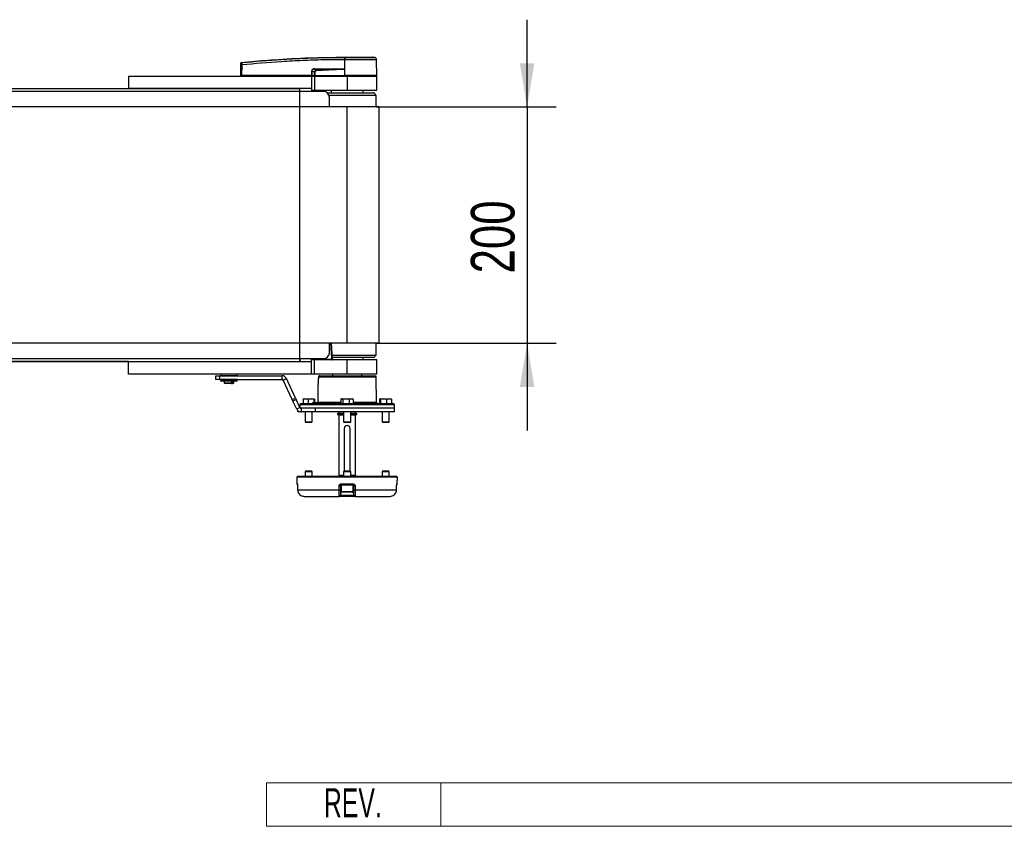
# Model space of a CAD drawing. Header units: millimetres. Extents: x 0 to 420, y 0 to 297.
# Tile 5 of 15: x 198 to 266, y 66 to 122. Entities that reach past the tile are written whole.
import ezdxf
from ezdxf.enums import TextEntityAlignment as Align

# ---------------------------------------------------------------- set-up
doc = ezdxf.new("R2010")
doc.units = ezdxf.units.MM
doc.layers.add('CARTIGLIO', color=140, linetype='Continuous')
doc.layers.add('QUOTE', color=174, linetype='Continuous')
doc.styles.add('SLDTEXTSTYLE0', font='TXT', dxfattribs={"width": 0.638298})
doc.styles.add('SLDTEXTSTYLE3', font='TXT', dxfattribs={"width": 0.75})
doc.dimstyles.new('SLDDIMSTYLE1', dxfattribs={"dimtxt": 3, "dimasz": 3, "dimexe": 0, "dimexo": 0.0625, "dimgap": 0.75, "dimtad": 1, "dimlfac": 12.292419, "dimrnd": 1e-09, "dimzin": 12, "dimdsep": 46, "dimtxsty": 'SLDTEXTSTYLE3', "dimsah": 1, "dimcen": 0.09, "dimadec": 0, "dimazin": 3, "dimtfac": 1, "dimtdec": 3, "dimtmove": 0, "dimatfit": 0, "dimfxl": 0, "dimfrac": 2, "dimtolj": 1, "dimtzin": 12, "dimarcsym": 0})

# ---------------------------------------------------------------- blocks, each defined once
blk = doc.blocks.new('SW_NOTE_0_27')
at = {"layer": 'CARTIGLIO', "color": 0, "insert": (2.34, 2.578), "char_height": 2, "attachment_point": 2, "style": 'SLDTEXTSTYLE0'}
blk.add_mtext('REV.', dxfattribs=at)
blk = doc.blocks.new('Cartiglio ALUSIC')
at = {"color": 161, "linetype": 'Continuous', "lineweight": 18}
for p, q in [((113.971, 150.999), (113.971, 153.999)), ((113.971, 153.999), (313.621, 153.999)), ((125.971, 153.999), (125.971, 150.999)), ((113.971, 150.999), (313.621, 150.999))]:
    blk.add_line(p, q, dxfattribs=at)
at = {"layer": 'CARTIGLIO', "color": 140}
blk.add_blockref('SW_NOTE_0_27', (117.568, 151.037), dxfattribs=at)
at = {"layer": 'CARTIGLIO', "color": 140, "style": 'SLDTEXTSTYLE0', "width": 0.638298}
for tag, height, p in [('AUTOATTR1', 3.5, (223.449, 133.7)), ('AUTOATTR2', 3.5, (221.929, 127.422)), ('AUTOATTR11', 3.5, (222.862, 121.411)), ('AUTOATTR8', 4, (219.244, 110.003)), ('AUTOATTR9', 4, (218.122, 100.423)), ('AUTOATTR0', 4, (249.033, 100.312))]:
    blk.add_attdef(tag, text='', height=height, dxfattribs=at).set_placement(p, align=Align.TOP_CENTER)
at = {"layer": 'CARTIGLIO', "color": 140}
for tag in ['AUTOATTR13', 'AUTOATTR12', 'AUTOATTR10', 'AUTOATTR7', 'AUTOATTR6', 'AUTOATTR5', 'AUTOATTR4', 'AUTOATTR3']:
    blk.add_attdef(tag, (0, 0), '', height=4, dxfattribs=at)
blk = doc.blocks.new('_D_2')
at = {"layer": 'QUOTE'}
for p, q in [((233.106, 115.683), (233.106, 121.683)), ((222.721, 115.683), (235.106, 115.683)), ((233.106, 115.683), (233.106, 99.413)), ((222.721, 99.413), (235.106, 99.413)), ((233.106, 99.413), (233.106, 93.413))]:
    blk.add_line(p, q, dxfattribs=at)
for points in [[(233.106, 115.683), (233.606, 118.683), (232.606, 118.683)], [(233.106, 99.413), (232.606, 96.413), (233.606, 96.413)]]:
    blk.add_solid(points, dxfattribs=at)
at = {"layer": 'QUOTE', "insert": (229.239, 104.223), "char_height": 3, "attachment_point": 1, "rotation": 90, "style": 'SLDTEXTSTYLE3'}
blk.add_mtext('200', dxfattribs=at)

msp = doc.modelspace()

# ---------------------------------------------------------------- linework, layer by layer
at = {"color": 7, "linetype": 'Continuous', "lineweight": 25}
for p, q in [((213.46521, 118.7395), (213.46515, 118.7395)), ((220.55061, 118.92814), (220.53741, 118.92814)), ((220.55061, 118.92814), (220.54981, 117.83871)), ((220.55073, 119.09965), (220.55084, 119.09965)), ((222.5991, 119.08846), (222.4576, 119.09965)), ((222.75408, 117.83871), (222.74457, 118.92809)), ((213.39943, 117.83871), (213.40578, 118.56714)), ((213.46539, 118.56714), (213.45904, 117.83871)), ((218.28446, 117.83871), (218.28574, 118.1671)), ((218.30095, 118.1671), (218.29966, 117.83871)), ((218.47256, 118.07789), (218.30095, 118.1671)), ((218.46329, 118.2792), (218.60632, 118.20485)), ((220.37239, 118.2792), (218.46329, 118.2792)), ((218.46434, 118.30023), (220.37343, 118.30023)), ((220.54548, 118.29044), (220.54552, 118.28593)), ((220.54552, 118.28593), (220.54942, 117.83871)), ((205.67073, 117.79803), (205.67073, 116.94385)), ((205.67073, 117.79803), (218.28013, 117.79803)), ((213.39943, 117.83871), (213.45904, 117.83871)), ((213.43904, 117.83871), (213.43975, 117.79803)), ((218.28446, 117.83871), (213.45904, 117.83871)), ((213.46204, 117.83871), (213.4621, 117.79803)), ((218.28013, 117.79803), (218.28013, 116.94385)), ((218.28013, 117.79803), (218.48351, 117.79803)), ((218.29966, 117.83871), (218.28446, 117.83871)), ((218.28765, 117.83871), (218.28771, 117.79803)), ((218.29966, 117.83871), (218.48103, 117.83871)), ((218.32776, 117.83871), (218.32826, 117.79803)), ((218.48351, 117.79803), (218.48351, 116.82182)), ((218.48351, 117.79803), (220.72066, 117.79803)), ((218.48726, 117.83871), (220.54942, 117.83871)), ((218.50002, 117.83871), (218.50031, 117.79803)), ((220.54981, 117.83871), (220.54942, 117.83871)), ((222.75408, 117.83871), (220.54981, 117.83871)), ((220.55147, 117.83871), (220.5515, 117.79803)), ((220.72066, 117.79803), (220.72066, 116.82182)), ((220.72066, 117.79803), (222.75443, 117.79803)), ((222.71376, 117.79803), (222.71447, 117.83871)), ((222.75443, 116.82182), (222.75443, 117.79803)), ((219.09364, 116.74047), (59.64578, 116.74047)), ((73.06868, 116.94385), (205.67073, 116.94385)), ((218.28013, 116.94385), (205.67073, 116.94385)), ((217.46662, 116.74047), (217.46662, 116.94385)), ((218.28013, 116.94385), (218.28013, 116.82182)), ((218.28013, 116.82182), (218.48351, 116.82182)), ((218.48351, 116.82182), (220.72066, 116.82182)), ((219.33769, 116.65912), (222.51038, 116.65912)), ((219.62242, 116.82182), (219.62242, 116.65912)), ((220.72066, 116.82182), (222.75443, 116.82182)), ((221.8189, 116.65912), (221.8189, 116.82182)), ((219.46644, 116.49642), (222.71376, 116.49642)), ((219.50039, 115.68291), (219.50039, 116.33372)), ((222.72115, 115.68291), (222.71376, 116.49642)), ((220.72066, 115.68291), (58.01876, 115.68291)), ((220.72066, 99.41272), (220.72066, 115.68291)), ((222.91713, 115.68291), (220.72066, 115.68291)), ((222.91713, 99.41272), (222.91713, 115.68291)), ((220.72066, 99.41272), (58.01876, 99.41272)), ((219.50039, 98.76191), (219.50039, 99.41272)), ((219.71186, 98.31722), (219.64195, 99.41272)), ((222.91713, 99.41272), (220.72066, 99.41272)), ((222.71376, 98.59921), (222.72115, 99.41272)), ((59.64578, 98.35516), (219.09364, 98.35516)), ((217.46662, 98.35516), (217.46662, 98.15178)), ((218.21695, 98.33889), (217.46662, 98.33889)), ((218.21532, 98.34773), (218.21558, 98.35516)), ((218.25599, 98.31519), (218.25669, 98.35516)), ((218.25647, 98.30824), (218.25681, 98.30635)), ((218.28013, 98.15178), (218.28013, 98.2738)), ((218.48351, 98.2738), (218.28013, 98.2738)), ((218.29736, 98.35516), (218.29666, 98.31519)), ((218.29666, 98.31519), (218.29666, 98.2738)), ((218.29666, 98.31519), (219.66967, 98.31519)), ((218.48351, 97.29759), (218.48351, 98.2738)), ((220.72066, 98.2738), (218.48351, 98.2738)), ((219.66967, 98.31519), (219.66967, 98.2738)), ((219.68812, 98.59921), (222.71376, 98.59921)), ((222.51038, 98.43651), (219.70202, 98.43651)), ((220.72066, 97.29759), (220.72066, 98.2738)), ((222.75443, 98.2738), (220.72066, 98.2738)), ((221.8189, 98.2738), (221.8189, 98.43651)), ((222.75443, 97.29759), (222.75443, 98.2738)), ((205.67073, 98.15178), (73.06868, 98.15178)), ((205.67073, 97.29759), (205.67073, 98.15178)), ((205.67073, 98.15178), (218.28013, 98.15178)), ((218.28013, 97.29759), (218.28013, 98.15178)), ((218.28013, 97.29759), (205.67073, 97.29759)), ((208.80106, 97.29759), (208.80106, 97.29556)), ((209.45101, 97.29556), (209.45101, 97.29759)), ((211.69373, 96.93151), (211.69373, 97.17557)), ((211.69373, 97.17557), (211.93778, 97.17557)), ((211.93778, 96.93151), (211.69373, 96.93151)), ((211.93778, 97.17557), (211.93778, 96.93151)), ((211.93778, 97.17557), (216.24545, 97.17557)), ((211.93778, 96.93151), (216.24545, 96.93151)), ((212.03264, 97.28217), (212.02816, 97.19676)), ((212.02816, 97.19676), (213.14901, 97.19676)), ((212.02816, 96.91032), (212.03264, 96.82491)), ((213.14901, 96.91032), (212.02816, 96.91032)), ((212.04166, 97.28217), (212.03264, 97.28217)), ((213.14454, 97.28217), (212.04166, 97.28217)), ((212.05324, 97.17963), (212.04441, 97.17963)), ((212.04441, 96.92745), (213.13276, 96.92745)), ((213.13276, 97.17963), (212.05324, 97.17963)), ((212.09235, 97.17963), (212.09235, 97.17557)), ((212.09235, 96.93151), (212.09235, 96.92745)), ((213.08483, 97.17557), (213.08483, 97.17963)), ((213.08483, 96.92745), (213.08483, 96.93151)), ((213.14901, 97.19676), (213.14454, 97.28217)), ((213.14454, 96.82491), (213.14901, 96.91032)), ((216.24545, 96.93151), (216.24545, 97.17557)), ((216.31918, 96.88454), (216.54037, 96.98768)), ((217.16862, 95.6404), (216.54037, 96.98768)), ((218.48351, 97.29759), (218.28013, 97.29759)), ((220.72066, 97.29759), (218.48351, 97.29759)), ((218.73965, 97.07925), (218.73934, 97.07935)), ((222.71706, 97.07925), (218.73965, 97.07925)), ((218.83752, 97.17517), (222.61945, 97.17517)), ((219.70377, 97.29759), (219.70377, 97.17517)), ((222.75443, 97.29759), (220.72066, 97.29759)), ((221.73754, 97.17517), (221.73754, 97.29759)), ((222.74708, 95.35934), (222.71706, 97.07925)), ((212.03264, 96.82491), (213.14454, 96.82491)), ((212.05764, 96.80949), (212.04889, 96.80949)), ((213.12829, 96.80949), (212.05764, 96.80949)), ((212.26318, 96.80949), (212.26318, 96.68339)), ((212.26318, 96.68339), (212.30386, 96.64272)), ((212.26318, 96.68339), (212.78157, 96.68339)), ((212.75243, 96.64272), (212.30386, 96.64272)), ((212.78157, 96.68339), (212.75243, 96.64272)), ((212.75243, 96.64272), (212.82146, 96.64272)), ((212.85059, 96.80542), (212.78157, 96.80542)), ((212.78157, 96.68339), (212.78157, 96.80542)), ((212.82146, 96.64272), (212.85059, 96.68339)), ((212.87332, 96.64272), (212.82146, 96.64272)), ((212.85059, 96.80542), (212.85059, 96.68339)), ((212.85059, 96.68339), (212.91399, 96.68339)), ((212.87332, 96.64272), (212.91399, 96.68339)), ((212.91399, 96.68339), (212.91399, 96.80949)), ((216.94743, 95.53726), (216.31918, 96.88454)), ((218.7153, 96.56575), (218.69424, 95.35934)), ((218.7167, 96.56575), (218.7153, 96.56575)), ((218.73265, 96.72561), (218.73236, 96.7257)), ((216.94743, 95.53726), (217.16862, 95.6404)), ((217.21507, 95.54078), (216.99389, 95.43764)), ((217.16862, 95.6404), (217.21507, 95.54078)), ((217.47424, 94.98499), (217.21507, 95.54078)), ((217.86978, 95.58883), (217.68892, 95.56768)), ((217.68892, 95.56768), (217.68892, 95.26342)), ((217.70129, 95.58883), (217.7006, 95.58858)), ((217.70197, 95.58883), (217.86978, 95.58883)), ((218.05065, 95.56768), (217.86978, 95.58883)), ((217.86978, 95.58883), (218.24457, 95.58883)), ((218.24457, 95.58883), (218.05065, 95.56768)), ((218.05065, 95.56768), (218.05065, 95.26342)), ((218.43849, 95.56768), (218.24457, 95.58883)), ((218.24457, 95.58883), (218.45154, 95.58883)), ((218.43849, 95.56768), (218.43849, 95.3041)), ((218.4529, 95.58858), (218.45222, 95.58883)), ((218.46459, 95.56768), (218.46459, 95.3041)), ((220.29606, 95.56768), (220.29606, 95.26342)), ((220.34519, 95.58883), (220.32511, 95.58152)), ((220.34519, 95.58883), (220.36425, 95.58883)), ((220.36425, 95.58883), (220.64475, 95.58883)), ((220.64475, 95.58883), (220.43245, 95.56768)), ((220.43245, 95.56768), (220.43245, 95.26342)), ((220.85704, 95.56768), (220.64475, 95.58883)), ((220.64475, 95.58883), (221.00115, 95.58883)), ((221.00115, 95.58883), (220.85704, 95.56768)), ((220.85704, 95.56768), (220.85704, 95.26342)), ((221.14525, 95.56768), (221.00115, 95.58883)), ((221.00115, 95.58883), (221.09612, 95.58883)), ((221.11621, 95.58152), (221.09612, 95.58883)), ((221.14525, 95.56768), (221.14525, 95.26342)), ((222.95924, 95.56768), (223.12719, 95.58883)), ((222.95924, 95.56768), (222.95924, 95.26342)), ((222.9891, 95.58883), (222.98419, 95.58704)), ((222.99394, 95.58883), (223.23131, 95.58883)), ((223.23131, 95.58883), (223.02865, 95.56768)), ((223.02865, 95.56768), (223.02865, 95.26342)), ((223.43397, 95.56768), (223.23131, 95.58883)), ((223.23131, 95.58883), (223.60193, 95.58883)), ((223.60193, 95.58883), (223.43397, 95.56768)), ((223.43397, 95.56768), (223.43397, 95.26342)), ((223.76989, 95.56768), (223.60193, 95.58883)), ((223.60193, 95.58883), (223.74003, 95.58883)), ((223.74494, 95.58704), (223.74003, 95.58883)), ((223.76989, 95.56768), (223.76989, 95.26342)), ((216.99389, 95.43764), (216.94743, 95.53726)), ((217.25305, 94.88185), (216.99389, 95.43764)), ((217.47424, 94.98499), (217.25305, 94.88185)), ((217.47063, 95.1675), (217.46768, 94.99905)), ((223.97069, 95.1675), (217.47063, 95.1675)), ((217.54797, 94.93802), (217.53594, 94.93802)), ((217.54797, 94.93802), (217.54797, 94.69397)), ((218.52226, 94.93802), (217.54797, 94.93802)), ((217.56823, 95.26342), (223.87308, 95.26342)), ((218.33802, 95.3041), (218.33731, 95.26342)), ((218.34531, 95.3041), (218.33802, 95.3041)), ((218.34531, 95.3041), (218.34481, 95.26342)), ((218.41999, 95.3041), (218.34531, 95.3041)), ((218.41999, 95.3041), (218.41949, 95.26342)), ((218.44726, 95.3041), (218.41999, 95.3041)), ((218.44726, 95.3041), (218.44754, 95.26342)), ((218.64243, 95.3041), (218.44726, 95.3041)), ((223.9747, 94.93802), (218.52037, 94.93802)), ((218.52226, 94.93802), (218.52226, 94.69397)), ((223.9747, 94.93802), (218.52226, 94.93802)), ((218.65036, 95.3041), (218.64965, 95.26342)), ((218.65666, 95.3041), (218.65613, 95.26342)), ((218.69424, 95.35934), (220.29606, 95.35934)), ((218.71654, 95.3041), (218.71583, 95.26342)), ((218.72384, 95.3041), (218.71654, 95.3041)), ((218.72384, 95.3041), (218.72333, 95.26342)), ((218.74919, 95.3041), (218.72384, 95.3041)), ((218.74919, 95.3041), (218.74869, 95.26342)), ((218.78978, 95.3041), (218.74919, 95.3041)), ((218.78978, 95.3041), (218.79043, 95.26342)), ((218.8464, 95.3041), (218.78978, 95.3041)), ((218.8464, 95.3041), (218.84705, 95.26342)), ((218.84834, 95.3041), (218.8464, 95.3041)), ((218.84905, 95.26342), (218.84834, 95.3041)), ((219.23357, 95.26342), (219.23286, 95.3041)), ((221.14525, 95.35934), (222.74708, 95.35934)), ((223.9747, 94.93802), (223.97069, 95.1675)), ((223.9747, 94.69397), (223.9747, 94.93802)), ((217.31725, 94.69397), (217.31725, 94.79287)), ((217.3986, 94.69397), (217.31725, 94.69397)), ((217.3986, 94.73339), (217.3986, 94.69397)), ((217.54797, 94.69397), (217.3986, 94.69397)), ((218.52226, 94.69397), (217.54797, 94.69397)), ((217.8327, 94.69397), (217.8327, 94.01062)), ((218.3208, 94.01062), (218.3208, 94.69397)), ((223.9747, 94.69397), (218.52226, 94.69397)), ((220.05165, 94.58047), (220.05165, 94.49912)), ((220.4766, 94.58047), (220.05165, 94.58047)), ((220.4766, 94.49912), (220.05165, 94.49912)), ((220.1512, 94.69397), (220.1512, 94.58047)), ((220.1512, 94.49099), (220.1512, 90.34209)), ((220.1512, 94.49099), (220.4766, 94.49099)), ((220.17561, 94.49912), (220.17561, 94.49099)), ((220.4766, 94.69397), (220.4766, 94.01062)), ((220.96471, 94.01062), (220.96471, 94.69397)), ((221.38967, 94.58047), (220.96471, 94.58047)), ((221.38967, 94.49912), (220.96471, 94.49912)), ((220.96471, 94.49099), (221.29011, 94.49099)), ((221.26571, 94.49099), (221.26571, 94.49912)), ((221.29011, 94.58047), (221.29011, 94.69397)), ((221.29011, 90.34209), (221.29011, 94.49099)), ((221.38967, 94.49912), (221.38967, 94.58047)), ((223.12051, 94.69397), (223.12051, 94.01062)), ((223.60862, 94.01062), (223.60862, 94.69397)), ((217.8327, 94.01062), (217.88151, 93.96181)), ((217.8327, 94.01062), (218.3208, 94.01062)), ((218.27199, 93.96181), (217.88151, 93.96181)), ((218.27199, 93.96181), (218.3208, 94.01062)), ((220.4766, 94.01062), (220.52542, 93.96181)), ((220.4766, 94.01062), (220.96471, 94.01062)), ((220.51728, 93.55545), (220.51728, 90.70817)), ((220.53533, 93.96181), (220.52542, 93.96181)), ((220.9159, 93.96181), (220.53533, 93.96181)), ((220.9159, 93.96181), (220.96471, 94.01062)), ((220.92404, 90.70817), (220.92404, 93.55545)), ((223.12051, 94.01062), (223.16932, 93.96181)), ((223.12051, 94.01062), (223.60862, 94.01062)), ((223.17184, 93.96181), (223.16932, 93.96181)), ((223.55981, 93.96181), (223.17184, 93.96181)), ((223.55981, 93.96181), (223.60862, 94.01062)), ((217.2636, 90.21966), (217.26786, 89.73085)), ((217.2636, 90.21966), (224.17772, 90.21966)), ((217.30392, 90.26034), (217.30392, 90.21966)), ((217.30392, 90.26034), (224.1374, 90.26034)), ((217.88151, 90.62642), (217.8327, 90.57761)), ((217.8327, 90.57761), (217.8327, 90.26034)), ((218.30523, 90.57761), (217.8327, 90.57761)), ((217.88151, 90.62642), (218.25954, 90.62642)), ((218.25954, 90.62642), (218.27199, 90.62642)), ((218.3208, 90.57761), (218.27199, 90.62642)), ((218.3208, 90.57761), (218.30523, 90.57761)), ((218.3208, 90.26034), (218.3208, 90.57761)), ((220.1512, 90.34209), (220.15406, 90.26034)), ((220.1512, 90.34209), (220.4766, 90.34209)), ((220.52542, 90.62642), (220.4766, 90.57761)), ((220.4766, 90.57761), (220.4766, 90.26034)), ((220.96471, 90.57761), (220.4766, 90.57761)), ((220.52542, 90.62642), (220.91201, 90.62642)), ((220.91201, 90.62642), (220.9159, 90.62642)), ((220.96471, 90.57761), (220.9159, 90.62642)), ((220.96471, 90.26034), (220.96471, 90.57761)), ((220.96471, 90.34209), (221.29011, 90.34209)), ((221.28726, 90.26034), (221.29011, 90.34209)), ((223.16932, 90.62642), (223.12051, 90.57761)), ((223.12051, 90.57761), (223.12051, 90.26034)), ((223.56868, 90.57761), (223.12051, 90.57761)), ((223.16932, 90.62642), (223.52786, 90.62642)), ((223.52786, 90.62642), (223.55981, 90.62642)), ((223.60862, 90.57761), (223.55981, 90.62642)), ((223.60862, 90.57761), (223.56868, 90.57761)), ((223.60862, 90.26034), (223.60862, 90.57761)), ((224.1374, 90.21966), (224.1374, 90.26034)), ((224.17345, 89.73085), (224.17772, 90.21966)), ((217.26786, 89.73085), (217.29403, 89.73085)), ((217.31187, 89.61069), (217.31289, 89.61095)), ((217.31249, 89.61054), (217.31586, 89.32081)), ((220.26568, 89.61024), (220.26062, 89.32019)), ((220.31389, 89.61024), (220.26568, 89.61024)), ((220.29635, 89.73085), (221.14496, 89.73085)), ((221.13496, 89.65021), (220.30635, 89.65021)), ((220.31389, 89.65021), (220.31389, 89.21091)), ((221.12742, 89.21091), (221.12742, 89.65021)), ((221.17563, 89.61024), (221.12742, 89.61024)), ((221.1807, 89.32019), (221.17563, 89.61024)), ((224.12545, 89.32049), (224.12883, 89.61054)), ((224.12843, 89.61095), (224.12946, 89.6107)), ((224.14728, 89.73085), (224.17345, 89.73085)), ((217.31586, 89.32065), (217.31586, 89.32049)), ((217.3163, 89.3209), (220.1662, 89.3209)), ((217.76924, 88.87737), (220.17295, 88.87737)), ((221.26837, 88.87737), (220.17295, 88.87737)), ((220.25428, 88.9573), (221.18703, 88.9573)), ((220.31389, 89.21091), (221.11932, 89.21091)), ((221.07861, 89.1621), (220.36271, 89.1621)), ((221.11932, 89.21091), (221.12742, 89.21091)), ((221.26837, 88.87737), (223.67207, 88.87737)), ((221.27511, 89.3209), (224.12502, 89.3209))]:
    msp.add_line(p, q, dxfattribs=at)
at = {"color": 7, "linetype": 'Continuous'}
for p, q in [((61.2728, 116.94385), (217.46662, 116.94385)), ((217.46662, 98.15178), (217.46662, 116.94385)), ((61.2728, 98.15178), (217.46662, 98.15178))]:
    msp.add_line(p, q, dxfattribs=at)
at = {"color": 7, "linetype": 'Continuous', "lineweight": 25, "flags": 128}
for points in [[(220.37239, 118.2792), (220.46934, 118.28297), (220.54552, 118.28593)], [(218.73934, 97.07935), (218.73445, 96.83179), (218.73237, 96.7257)], [(218.73965, 97.07925), (218.73804, 96.99793), (218.73265, 96.72561)], [(220.51728, 90.70817), (220.53276, 90.63034), (220.53443, 90.62642)], [(220.90688, 90.62642), (220.90855, 90.63034), (220.92404, 90.70817)], [(217.31248, 89.61054), (217.31199, 89.61063), (217.31187, 89.61069)], [(217.31289, 89.61095), (217.3148, 89.44829), (217.3163, 89.3209)], [(220.1662, 89.3209), (220.16912, 89.48356), (220.1714, 89.61095)], [(221.26992, 89.61095), (221.27283, 89.44829), (221.27511, 89.3209)], [(224.12502, 89.3209), (224.12693, 89.48356), (224.12843, 89.61095)], [(224.12946, 89.6107), (224.12933, 89.61063), (224.12882, 89.61054)], [(217.31586, 89.32049), (217.31536, 89.32058), (217.3163, 89.3209)], [(224.12502, 89.3209), (224.12595, 89.32058), (224.12545, 89.32049)]]:
    msp.add_lwpolyline(points, dxfattribs=at)
at = {"color": 7, "linetype": 'Continuous', "lineweight": 25}
for centre, radius, start, end in [((213.4715, 118.6625), 0.06488, 96.1041945, 179.3841407), ((221.14852, 118.96251), 0.61207, 168.1201678, 183.2190123), ((223.84991, 118.71228), 3.32173, 173.3031905, 173.4966106), ((221.16179, 118.9621), 0.61213, 168.0817426, 183.1800729), ((222.58187, 118.92667), 0.1627, 0.5000113, 83.9231277), ((213.43559, 116.76611), 1.80127, 89.0518988, 90.9481012), ((218.29334, 120.23911), 2.07202, 269.78976, 270.21024), ((218.29581, 118.29803), 0.16854, 353.5856583, 0.7475902), ((162.41807, 115.48923), 56.25383, 2.7312588, 2.7669963), ((220.2049, 118.29803), 0.16854, 353.5856583, 0.7475902), ((219.09364, 116.33372), 0.40675, 0, 90), ((222.51038, 116.49642), 0.1627, 360, 90), ((218.21905, 98.3107), 0.03721, 6.9245012, 95.7473679), ((218.21695, 98.29821), 0.04068, 11.536959, 90), ((218.29666, 98.31448), 0.04068, 179, 270), ((218.27632, 97.73241), 0.58313, 88.0016174, 91.9983826), ((219.09364, 98.76191), 0.40675, 270, 0), ((219.66967, 98.31448), 0.04068, 270, 3.7216873), ((219.71438, 97.80292), 0.51421, 90.458341, 94.9872917), ((222.51038, 98.59921), 0.1627, 270, 0), ((212.04441, 97.1959), 0.01627, 177, 270), ((212.04441, 96.91118), 0.01627, 90, 183), ((212.04889, 97.28132), 0.01627, 90, 177), ((213.12829, 97.28132), 0.01627, 3, 90), ((213.13276, 97.1959), 0.01627, 270, 3), ((213.13276, 96.91118), 0.01627, 357, 90), ((216.24545, 96.85016), 0.3254, 25, 90), ((216.24545, 96.85016), 0.08135, 25, 90), ((222.61945, 97.07755), 0.09762, 1, 90), ((212.04889, 96.82576), 0.01627, 183, 270), ((213.12829, 96.82576), 0.01627, 270, 357), ((218.75739, 96.56504), 0.0407, 153.8975556, 179.0017202), ((217.56823, 95.1658), 0.09762, 90, 179), ((218.59663, 95.36104), 0.09762, 324.3146653, 359), ((222.84468, 95.36104), 0.09762, 181, 270), ((223.87308, 95.1658), 0.09762, 1, 90), ((220.72066, 93.55545), 0.20338, 0, 180), ((217.34921, 89.73156), 0.08135, 180.5, 239.6562563), ((217.37585, 89.73154), 0.08182, 180.4839293, 208.0175912), ((220.2345, 91.73079), 2.12078, 268.2948949, 270.8423603), ((220.46744, 89.71112), 0.17222, 173.4212519, 200.7118678), ((220.97387, 89.71112), 0.17222, 339.2881322, 6.5787481), ((221.20681, 91.73079), 2.12078, 269.1576397, 271.7051051), ((224.0921, 89.73156), 0.08135, 300.2284648, 359.5), ((224.06545, 89.73154), 0.08183, 333.4548446, 359.5150886), ((220.22934, 91.43878), 2.11882, 268.2925356, 270.845926), ((220.17295, 88.95872), 0.08135, 270, 359), ((220.36271, 89.21091), 0.04881, 180, 270), ((221.07861, 89.21091), 0.04881, 270, 0), ((221.21198, 91.43878), 2.11882, 269.154074, 271.7074644), ((221.26837, 88.95872), 0.08135, 181, 270)]:
    msp.add_arc(centre, radius, start, end, dxfattribs=at)
for centre, major_axis, ratio, start_param, end_param in [((218.5744, 118.08418), (0.27661, -0.13605), 0.60672542, 2.25200573, 3.42889257), ((218.57235, 118.0844), (0.2617, -0.12953), 0.5569608, 2.25321842, 3.43010526), ((218.67374, 118.03169), (0.1864, -0.09917), 0.77058227, 2.30113884, 3.47802567), ((218.67374, 118.03205), (0.16271, -0.086), 0.66301777, 2.29905058, 3.47593741)]:
    msp.add_ellipse(centre, major_axis=major_axis, ratio=ratio, start_param=start_param, end_param=end_param, dxfattribs=at)
for points, knots in [([(213.40578, 118.56714), (213.40582, 118.57102), (213.40595, 118.58574), (213.40616, 118.61076), (213.4064, 118.63737), (213.40657, 118.65682), (213.4066, 118.66107), (213.40662, 118.6632)], [0, 0, 0, 0, 0.082107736, 0.311654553, 0.54070711, 0.770369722, 1, 1, 1, 1]), ([(213.40662, 118.6632), (213.40666, 118.66789), (213.40672, 118.67425), (213.40673, 118.6751), (213.40673, 118.67532)], [0, 0, 0, 0, 0.73657409, 1, 1, 1, 1]), ([(213.40673, 118.67532), (213.40682, 118.67758), (213.40722, 118.68725), (213.41223, 118.70391), (213.42529, 118.72195), (213.44354, 118.73511), (213.45795, 118.73803), (213.46515, 118.7395)], [0, 0, 0, 0, 0.07160669, 0.30681144, 0.53787451, 0.76893725, 1, 1, 1, 1]), ([(213.4646, 118.72702), (213.46414, 118.72343), (213.46321, 118.71625), (213.46285, 118.68383), (213.46333, 118.6396), (213.46436, 118.59804), (213.46518, 118.57358), (213.46539, 118.56714)], [0, 0, 0, 0, 0.229688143, 0.459596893, 0.688779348, 0.91808895, 1, 1, 1, 1]), ([(213.4646, 118.72702), (214.38069, 118.81062), (215.77693, 118.93804), (217.65833, 119.03176), (219.10422, 119.08142), (220.06662, 119.08138), (220.54955, 119.08851), (220.54955, 119.08851)], [0, 0, 0, 0, 0.38876695, 0.59252789, 0.79628932, 0.99999932, 1, 1, 1, 1]), ([(213.46515, 118.7395), (213.46511, 118.73926), (213.46495, 118.73838), (213.46475, 118.73183), (213.4646, 118.72702)], [0, 0, 0, 0, 0.26388418, 1, 1, 1, 1]), ([(213.46521, 118.7395), (213.49254, 118.74228), (213.66119, 118.7594), (214.40116, 118.83162), (215.92153, 118.95582), (218.11507, 119.07518), (219.73851, 119.09149), (220.55073, 119.09965)], [0, 0, 0, 0, 0.01170126, 0.07220884, 0.31419353, 0.65688711, 1, 1, 1, 1]), ([(220.53741, 118.92814), (220.0566, 118.92514), (219.09499, 118.91915), (217.65302, 118.87207), (215.77465, 118.77768), (214.38046, 118.65057), (213.46539, 118.56714)], [0, 0, 0, 0, 0.20362021, 0.40724063, 0.61094774, 1, 1, 1, 1]), ([(220.54955, 119.08851), (220.54955, 119.08851), (220.55399, 119.08851), (220.55843, 119.08851), (220.56286, 119.08851)], [0, 0, 0, 0, 0.00036549, 1, 1, 1, 1]), ([(222.74457, 118.92809), (222.73917, 118.92811), (222.72821, 118.92815), (222.63997, 118.92816), (222.50035, 118.92807), (222.3106, 118.92812), (222.07409, 118.92815), (221.80139, 118.92803), (221.4954, 118.92816), (221.18019, 118.92811), (220.86102, 118.9281), (220.65488, 118.92812), (220.55061, 118.92814)], [0, 0, 0, 0, 0.10046502, 0.20384345, 0.30430944, 0.40768894, 0.50815524, 0.61153497, 0.71200234, 0.81538328, 0.9066108, 1, 1, 1, 1]), ([(220.55084, 119.09965), (220.67162, 119.09965), (220.91355, 119.09965), (221.26991, 119.09965), (221.60116, 119.09965), (221.89572, 119.09965), (222.13832, 119.09965), (222.31933, 119.09965), (222.4363, 119.09965), (222.4505, 119.09965), (222.4576, 119.09965)], [0, 0, 0, 0, 0.12488045, 0.25013958, 0.37464939, 0.49981249, 0.62476421, 0.74955772, 0.87492377, 1, 1, 1, 1]), ([(220.56286, 119.08851), (220.6585, 119.08849), (220.84977, 119.08846), (221.14462, 119.08849), (221.43812, 119.08849), (221.72127, 119.08842), (221.9754, 119.08849), (222.19458, 119.08849), (222.37135, 119.08846), (222.50113, 119.08854), (222.58333, 119.08844), (222.59384, 119.08845), (222.5991, 119.08846)], [0, 0, 0, 0, 0.09230362, 0.18460708, 0.28653845, 0.3884688, 0.49039805, 0.59232883, 0.69424704, 0.79616636, 0.8980845, 1, 1, 1, 1]), ([(218.47256, 118.07789), (218.47733, 118.0779), (218.48585, 118.07793), (218.49659, 118.0779), (218.50132, 118.07789)], [0, 0, 0, 0, 0.56, 1, 1, 1, 1]), ([(218.48103, 117.83871), (218.47842, 117.88332), (218.47375, 117.9629), (218.47293, 118.04278), (218.47256, 118.07789)], [0, 0, 0, 0, 0.56058603, 1, 1, 1, 1]), ([(218.50132, 118.07789), (218.50007, 118.0332), (218.49784, 117.95333), (218.49049, 117.87376), (218.48726, 117.83871)], [0, 0, 0, 0, 0.55939227, 1, 1, 1, 1]), ([(218.60632, 118.20485), (218.93594, 118.21974), (219.52459, 118.24634), (220.11333, 118.26916), (220.37239, 118.2792)], [0, 0, 0, 0, 0.55997408, 1, 1, 1, 1]), ([(220.54552, 118.28593), (220.18398, 118.26179), (219.5384, 118.21868), (218.89227, 118.18474), (218.608, 118.1698)], [0, 0, 0, 0, 0.56002694, 1, 1, 1, 1]), ([(220.37343, 118.30023), (220.39006, 118.30007), (220.4393, 118.29959), (220.49722, 118.29976), (220.53739, 118.292), (220.54548, 118.29044)], [0, 0, 0, 0, 0.28926734, 0.85682964, 1, 1, 1, 1]), ([(218.48103, 117.83871), (218.48159, 117.83871), (218.4829, 117.83871), (218.48512, 117.83871), (218.48668, 117.83871), (218.48726, 117.83871)], [0, 0, 0, 0, 0.31939567, 0.74819126, 1, 1, 1, 1]), ([(219.66967, 98.31519), (219.65505, 98.54191), (219.63146, 98.90771), (219.60924, 99.2736), (219.60079, 99.41272)], [0, 0, 0, 0, 0.61978094, 1, 1, 1, 1]), ([(218.21695, 98.33889), (218.21669, 98.33929), (218.21617, 98.34009), (218.2156, 98.34518), (218.21532, 98.34773)], [0, 0, 0, 0, 0.50006029, 1, 1, 1, 1]), ([(218.83752, 97.17517), (218.82645, 97.17407), (218.8043, 97.17188), (218.7748, 97.1548), (218.75266, 97.1297), (218.74147, 97.10284), (218.74014, 97.08556), (218.73965, 97.07925)], [0, 0, 0, 0, 0.21895842, 0.43811809, 0.65703778, 0.87477757, 1, 1, 1, 1]), ([(218.73265, 96.72561), (218.73207, 96.70739), (218.73089, 96.67087), (218.72671, 96.62273), (218.72208, 96.58664), (218.71851, 96.56824), (218.7172, 96.56643), (218.7167, 96.56575)], [0, 0, 0, 0, 0.21403312, 0.42898771, 0.64649007, 0.86612484, 1, 1, 1, 1]), ([(218.73233, 96.72569), (218.73232, 96.72488), (218.73216, 96.70532), (218.73013, 96.66642), (218.72582, 96.61757), (218.72212, 96.59055), (218.71983, 96.57972), (218.7199, 96.57995), (218.71992, 96.58001)], [0, 0, 0, 0, 0.01154489, 0.27651375, 0.54757079, 0.82177656, 0.95331415, 1, 1, 1, 1]), ([(217.68892, 95.56768), (217.68915, 95.56837), (217.69345, 95.58128), (217.69782, 95.58516), (217.70197, 95.58883)], [0, 0, 0, 0, 0.0529743, 1, 1, 1, 1]), ([(218.45154, 95.58883), (218.44739, 95.58516), (218.44302, 95.58128), (218.43872, 95.56837), (218.43849, 95.56768)], [0, 0, 0, 0, 0.9470257, 1, 1, 1, 1]), ([(218.46459, 95.56768), (218.4637, 95.57029), (218.45939, 95.58292), (218.45501, 95.58621), (218.45154, 95.58883)], [0, 0, 0, 0, 0.20618569, 1, 1, 1, 1]), ([(220.36425, 95.58883), (220.34609, 95.58621), (220.32322, 95.58292), (220.3007, 95.57029), (220.29606, 95.56768)], [0, 0, 0, 0, 0.79381431, 1, 1, 1, 1]), ([(220.43245, 95.56768), (220.43126, 95.56837), (220.40878, 95.58128), (220.38591, 95.58516), (220.36425, 95.58883)], [0, 0, 0, 0, 0.0529743, 1, 1, 1, 1]), ([(221.11542, 95.57748), (221.12422, 95.57591), (221.13422, 95.57412), (221.14406, 95.56838), (221.14525, 95.56768)], [0, 0, 0, 0, 0.87901096, 1, 1, 1, 1]), ([(222.99394, 95.58883), (222.9847, 95.58621), (222.97306, 95.58292), (222.9616, 95.57029), (222.95924, 95.56768)], [0, 0, 0, 0, 0.79381431, 1, 1, 1, 1]), ([(223.02865, 95.56768), (223.02804, 95.56837), (223.0166, 95.58128), (223.00496, 95.58516), (222.99394, 95.58883)], [0, 0, 0, 0, 0.0529743, 1, 1, 1, 1]), ([(223.74488, 95.58319), (223.75265, 95.58056), (223.76104, 95.57772), (223.76929, 95.56837), (223.76989, 95.56768)], [0, 0, 0, 0, 0.92651593, 1, 1, 1, 1]), ([(218.70188, 95.3041), (218.69221, 95.3041), (218.67561, 95.3041), (218.66225, 95.3041), (218.65666, 95.3041)], [0, 0, 0, 0, 0.58179951, 1, 1, 1, 1]), ([(219.22994, 95.3041), (219.2309, 95.3041), (219.2356, 95.3041), (219.21595, 95.3041), (219.17043, 95.3041), (219.09757, 95.3041), (219.01325, 95.3041), (218.93247, 95.3041), (218.88713, 95.3041), (218.86979, 95.3041)], [0, 0, 0, 0, 0.04428127, 0.21678875, 0.39040225, 0.53936307, 0.71183047, 0.88981697, 1, 1, 1, 1]), ([(217.29403, 89.73085), (217.29585, 89.72948), (217.29948, 89.72676), (217.30507, 89.70548), (217.30967, 89.67413), (217.31226, 89.64044), (217.31272, 89.6188), (217.31289, 89.61095)], [0, 0, 0, 0, 0.22191221, 0.44275024, 0.6617521, 0.8773894, 1, 1, 1, 1]), ([(217.30395, 89.69601), (217.304, 89.69587), (217.30412, 89.69547), (217.30556, 89.68944), (217.30771, 89.67597), (217.30988, 89.65762), (217.31055, 89.64277), (217.3108, 89.63724)], [0, 0, 0, 0, 0.10169302, 0.27100647, 0.51535631, 0.81957296, 1, 1, 1, 1]), ([(217.3108, 89.63724), (217.31117, 89.63192), (217.31177, 89.62336), (217.31169, 89.61418), (217.31166, 89.61071)], [0, 0, 0, 0, 0.62158321, 1, 1, 1, 1]), ([(220.1714, 89.61095), (220.17301, 89.62455), (220.17624, 89.65182), (220.19817, 89.68779), (220.22998, 89.71485), (220.2647, 89.72889), (220.28753, 89.7303), (220.29635, 89.73085)], [0, 0, 0, 0, 0.21190404, 0.42486415, 0.64104474, 0.86118213, 1, 1, 1, 1]), ([(220.30635, 89.65021), (220.30347, 89.65002), (220.29601, 89.64955), (220.28478, 89.64488), (220.27447, 89.63594), (220.26729, 89.62399), (220.26621, 89.61479), (220.26568, 89.61024)], [0, 0, 0, 0, 0.14001619, 0.36327889, 0.58147636, 0.79302006, 1, 1, 1, 1]), ([(221.17563, 89.61024), (221.17543, 89.61286), (221.17488, 89.62014), (221.17016, 89.63141), (221.16094, 89.64179), (221.14879, 89.64883), (221.13958, 89.64975), (221.13496, 89.65021)], [0, 0, 0, 0, 0.11947659, 0.33202034, 0.55185939, 0.77576469, 1, 1, 1, 1]), ([(221.14496, 89.73085), (221.15911, 89.72948), (221.18735, 89.72676), (221.22498, 89.70548), (221.25331, 89.67413), (221.26764, 89.64044), (221.26931, 89.6188), (221.26992, 89.61095)], [0, 0, 0, 0, 0.22191221, 0.44275024, 0.6617521, 0.8773894, 1, 1, 1, 1]), ([(224.12843, 89.61095), (224.12881, 89.62455), (224.12957, 89.65182), (224.13335, 89.68779), (224.13833, 89.71485), (224.14327, 89.72889), (224.14616, 89.7303), (224.14728, 89.73085)], [0, 0, 0, 0, 0.21190404, 0.42486415, 0.64104474, 0.86118213, 1, 1, 1, 1]), ([(224.12953, 89.61073), (224.12953, 89.61231), (224.12949, 89.62001), (224.12996, 89.62735), (224.13034, 89.63318)], [0, 0, 0, 0, 0.20589298, 1, 1, 1, 1]), ([(224.13034, 89.63318), (224.13055, 89.63891), (224.13117, 89.65523), (224.13359, 89.67604), (224.13594, 89.69066), (224.13745, 89.69629), (224.13728, 89.69579), (224.13725, 89.69568)], [0, 0, 0, 0, 0.17693847, 0.50463871, 0.77079622, 0.94793229, 1, 1, 1, 1]), ([(217.3163, 89.3209), (217.32177, 89.27106), (217.3327, 89.17145), (217.41058, 89.03913), (217.52447, 88.93886), (217.65123, 88.88514), (217.73549, 88.87959), (217.76924, 88.87737)], [0, 0, 0, 0, 0.21287359, 0.42546251, 0.63920635, 0.85549824, 1, 1, 1, 1]), ([(220.17295, 88.87737), (220.17137, 88.88244), (220.16822, 88.89259), (220.16541, 88.97182), (220.16432, 89.08802), (220.1648, 89.21211), (220.16583, 89.29172), (220.1662, 89.3209)], [0, 0, 0, 0, 0.21982892, 0.43999401, 0.65884934, 0.87496666, 1, 1, 1, 1]), ([(220.26062, 89.32019), (220.2602, 89.29631), (220.25906, 89.23115), (220.25729, 89.12957), (220.25563, 89.03451), (220.2545, 88.96973), (220.25436, 88.96145), (220.25428, 88.9573)], [0, 0, 0, 0, 0.124712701, 0.340426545, 0.559188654, 0.779623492, 1, 1, 1, 1]), ([(221.18703, 88.9573), (221.187, 88.95912), (221.18692, 88.96365), (221.18615, 89.00756), (221.18472, 89.08957), (221.18283, 89.19784), (221.18141, 89.2794), (221.1807, 89.32019)], [0, 0, 0, 0, 0.14488136, 0.36155244, 0.57533965, 0.78764269, 1, 1, 1, 1]), ([(221.27511, 89.3209), (221.2757, 89.27106), (221.27688, 89.17145), (221.27677, 89.03913), (221.27505, 88.93886), (221.27207, 88.88514), (221.26943, 88.87959), (221.26837, 88.87737)], [0, 0, 0, 0, 0.21287359, 0.42546251, 0.63920635, 0.85549824, 1, 1, 1, 1]), ([(223.67207, 88.87737), (223.72357, 88.88244), (223.82666, 88.89259), (223.96374, 88.97182), (224.0661, 89.08802), (224.11736, 89.21211), (224.12297, 89.29172), (224.12502, 89.3209)], [0, 0, 0, 0, 0.21982892, 0.43999401, 0.65884934, 0.87496666, 1, 1, 1, 1])]:
    msp.add_open_spline(points, degree=3, knots=knots, dxfattribs=at)
for points in [[(217.25305, 94.88185), (217.26835, 94.85501), (217.29895, 94.80134), (217.37106, 94.74167), (217.45561, 94.70154), (217.51718, 94.69649), (217.54797, 94.69397)], [(217.47424, 94.98499), (217.47807, 94.97828), (217.48572, 94.96486), (217.50374, 94.94994), (217.52488, 94.93991), (217.54027, 94.93865), (217.54797, 94.93802)]]:
    msp.add_open_spline(points, degree=3, dxfattribs=at)

# ---------------------------------------------------------------- block references
at = {"layer": 'CARTIGLIO'}
msp.add_blockref('Cartiglio ALUSIC', (101.2063, -84.82804), dxfattribs=at)

# ---------------------------------------------------------------- dimensions: what is measured, and where the dimension line sits
at = {"layer": 'QUOTE'}
dim = msp.add_linear_dim(base=(230.72461, 99.41272), p1=(220.72066, 115.68291), p2=(220.72066, 99.41272), angle=90, dimstyle='SLDDIMSTYLE1', dxfattribs=at)
dim.commit()
dim.dimension.update_dxf_attribs({"geometry": '_D_2', "text_midpoint": (230.72461, 107.54781), "dimtype": 160})

doc.saveas('drawing.dxf')
